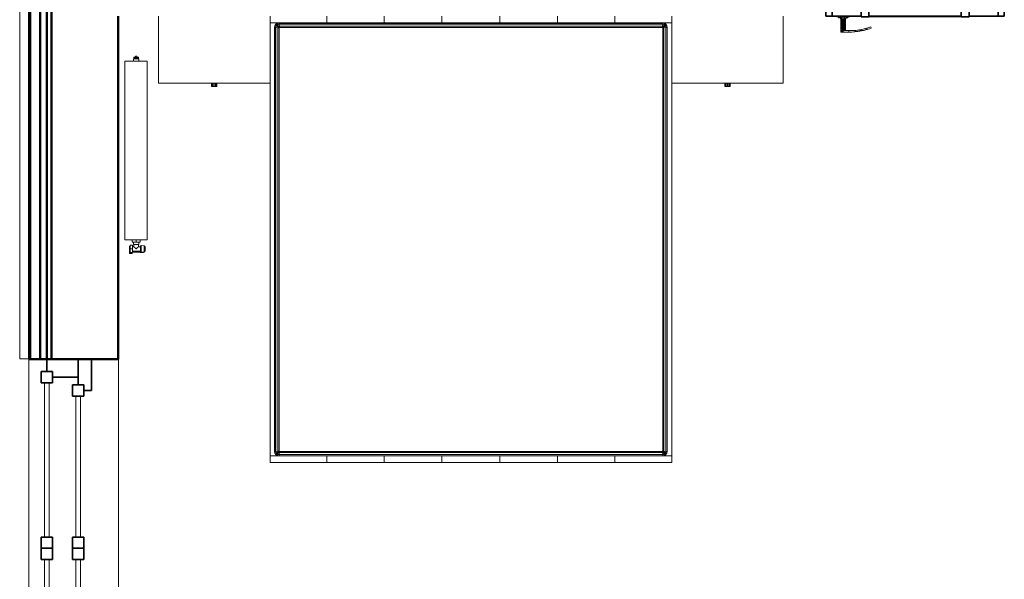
# Model space of a CAD drawing. Header units: millimetres. Extents: x 25703 to 50721, y 2709 to 39176.
# Tile 4 of 50: x 26981 to 31394, y 31145 to 33652. Entities that reach past the tile are written whole.
import ezdxf

# ---------------------------------------------------------------- set-up
doc = ezdxf.new("R2010")
doc.units = ezdxf.units.MM
doc.linetypes.add('ADSK_Скрыто', pattern=[300, 150, -150])
for name, color, linetype, lineweight in [('A-DETL-____-HDLN', 90, 'ADSK_Скрыто', 9), ('A-DOOR-____-MCUT', 31, 'Continuous', 35), ('A-DOOR-____-OTLN', 31, 'Continuous', 20), ('A-GENM-____-MCUT', 13, 'Continuous', 50), ('A-GENM-____-OTLN', 13, 'Continuous', 20), ('A-GLAZ-____-MCUT', 151, 'Continuous', 35), ('A-GLAZ-____-OTLN', 151, 'Continuous', 20), ('A-PART-____-MCUT', 2, 'Continuous', 50), ('A-PART-____-OTLN', 2, 'Continuous', 20), ('A-WALL-____-MCUT', 113, 'Continuous', 50), ('A-WALL-____-OTLN', 113, 'Continuous', 20), ('I-FURN-____-OTLN', 30, 'Continuous', 20), ('M-EQPM-____-OTLN', 50, 'Continuous', 20)]:
    doc.layers.add(name, color=color, linetype=linetype, lineweight=lineweight)

# ---------------------------------------------------------------- blocks, each defined once
blk = doc.blocks.new('Прямая форма - V line-610154-В_Этаж 02_Вентиляция')
at = {"layer": 'I-FURN-____-OTLN', "color": 253}
for p, q in [((-1400, -300), (-1400, 0)), ((-900, -300), (-900, 0)), ((-645.4, 0), (-645.4, -30)), ((-645.4, 0), (-645.4, -30)), ((-388.3, 0), (-388.3, -30)), ((-388.3, 0), (-388.3, -30)), ((-129.6, 0), (-129.6, -30)), ((-129.6, 0), (-129.6, -30)), ((129.6, 0), (129.6, -30)), ((129.6, 0), (129.6, -30)), ((388.3, 0), (388.3, -30)), ((388.3, 0), (388.3, -30)), ((645.4, 0), (645.4, -30)), ((645.4, 0), (645.4, -30)), ((900, -300), (900, 0)), ((-645.4, -30), (-900, -30)), ((-900, -30), (-645.4, -30)), ((-880, -50), (-878.5, -42.3)), ((-879.3, -50.1), (-877.8, -42.6)), ((-878.5, -42.3), (-874.1, -35.9)), ((-877.8, -42.6), (-878.5, -42.3)), ((-877.8, -42.6), (-873.7, -36.3)), ((-873, -44.6), (-877.8, -42.6)), ((-874.1, -35.9), (-867.7, -31.5)), ((-873.7, -36.3), (-874.1, -35.9)), ((-873.7, -36.3), (-867.4, -32.2)), ((-869.9, -40.1), (-873.7, -36.3)), ((-873, -44.6), (-869.9, -40.1)), ((-869.9, -40.1), (-865.4, -37)), ((-863.5, -46.5), (-869.9, -40.1)), ((-867.7, -31.5), (-860, -30)), ((-867.4, -32.2), (-867.7, -31.5)), ((-867.4, -32.2), (-859.9, -30.7)), ((-865.4, -37), (-867.4, -32.2)), ((-865.4, -37), (-859.4, -35.9)), ((-861.9, -45.5), (-865.4, -37)), ((-859.9, -30.7), (-860, -30)), ((-859.9, -30.7), (859.9, -30.7)), ((-859.4, -35.9), (-859.9, -30.7)), ((-859.4, -35.9), (859.4, -35.9)), ((-858.5, -44.8), (-859.4, -35.9)), ((-388.3, -30), (-645.4, -30)), ((-645.4, -30), (-388.3, -30)), ((-129.6, -30), (-388.3, -30)), ((-388.3, -30), (-129.6, -30)), ((129.6, -30), (-129.6, -30)), ((-129.6, -30), (129.6, -30)), ((388.3, -30), (129.6, -30)), ((129.6, -30), (388.3, -30)), ((388.3, -30), (645.4, -30)), ((388.3, -30), (645.4, -30)), ((645.4, -30), (900, -30)), ((645.4, -30), (900, -30)), ((858.5, -44.8), (859.4, -35.9)), ((859.4, -35.9), (859.9, -30.7)), ((859.4, -35.9), (865.4, -37)), ((859.9, -30.7), (860, -30)), ((859.9, -30.7), (867.4, -32.2)), ((860, -30), (867.7, -31.5)), ((861.9, -45.5), (865.4, -37)), ((863.5, -46.5), (869.9, -40.1)), ((865.4, -37), (867.4, -32.2)), ((865.4, -37), (869.9, -40.1)), ((867.4, -32.2), (867.7, -31.5)), ((867.4, -32.2), (873.7, -36.3)), ((867.7, -31.5), (874.1, -35.9)), ((869.9, -40.1), (873.7, -36.3)), ((869.9, -40.1), (873, -44.6)), ((873, -44.6), (877.8, -42.6)), ((873.7, -36.3), (874.1, -35.9)), ((873.7, -36.3), (877.8, -42.6)), ((874.1, -35.9), (878.5, -42.3)), ((877.8, -42.6), (878.5, -42.3)), ((877.8, -42.6), (879.3, -50.1)), ((878.5, -42.3), (880, -50)), ((1400, -300), (1400, 0)), ((-880, -1950), (-880, -50)), ((-879.3, -50.1), (-880, -50)), ((-879.3, -1949.9), (-879.3, -50.1)), ((-874.1, -50.6), (-879.3, -50.1)), ((-874.1, -50.6), (-873, -44.6)), ((-874.1, -1949.4), (-874.1, -50.6)), ((-865.2, -51.5), (-874.1, -50.6)), ((-864.5, -48.1), (-873, -44.6)), ((-865.2, -51.5), (-864.5, -48.1)), ((-865.2, -1948.5), (-865.2, -51.5)), ((-860, -52), (-865.2, -51.5)), ((-864.5, -48.1), (-863.5, -46.5)), ((-860, -50), (-864.5, -48.1)), ((-863.5, -46.5), (-861.9, -45.5)), ((-860, -50), (-863.5, -46.5)), ((-861.9, -45.5), (-858.5, -44.8)), ((-860, -50), (-861.9, -45.5)), ((-859.7, -50.3), (-860, -50)), ((-860, -52), (-859.7, -50.3)), ((-860, -1948), (-860, -52)), ((-859.7, -50.3), (-858, -50)), ((-858.5, -44.8), (858.5, -44.8)), ((-858, -50), (-858.5, -44.8)), ((-858, -50), (858, -50)), ((858, -50), (858.5, -44.8)), ((858, -50), (859.7, -50.3)), ((858.5, -44.8), (861.9, -45.5)), ((859.7, -50.3), (860, -50)), ((859.7, -50.3), (860, -52)), ((860, -50), (861.9, -45.5)), ((860, -50), (863.5, -46.5)), ((860, -50), (864.5, -48.1)), ((860, -52), (865.2, -51.5)), ((860, -52), (860, -1948)), ((861.9, -45.5), (863.5, -46.5)), ((863.5, -46.5), (864.5, -48.1)), ((864.5, -48.1), (873, -44.6)), ((864.5, -48.1), (865.2, -51.5)), ((865.2, -51.5), (874.1, -50.6)), ((865.2, -51.5), (865.2, -1948.5)), ((873, -44.6), (874.1, -50.6)), ((874.1, -50.6), (879.3, -50.1)), ((874.1, -50.6), (874.1, -1949.4)), ((879.3, -50.1), (880, -50)), ((879.3, -50.1), (879.3, -1949.9)), ((880, -50), (880, -1950)), ((-900, -300), (-1400, -300)), ((-1162, -315), (-1162, -300)), ((-1160.4, -315), (-1160.4, -300)), ((-1156, -315), (-1156, -300)), ((-1150, -315), (-1150, -300)), ((-1144, -315), (-1144, -300)), ((-1139.6, -315), (-1139.6, -300)), ((-1138, -315), (-1138, -300)), ((-900, -1970), (-900, -300)), ((1400, -300), (900, -300)), ((900, -300), (900, -1970)), ((1138, -315), (1138, -300)), ((1139.6, -315), (1139.6, -300)), ((1144, -315), (1144, -300)), ((1150, -315), (1150, -300)), ((1156, -315), (1156, -300)), ((1160.4, -315), (1160.4, -300)), ((1162, -315), (1162, -300)), ((-1162, -315), (-1160.4, -315)), ((-1160.4, -315), (-1156, -315)), ((-1156, -315), (-1150, -315)), ((-1150, -315), (-1144, -315)), ((-1144, -315), (-1139.6, -315)), ((-1139.6, -315), (-1138, -315)), ((1138, -315), (1139.6, -315)), ((1139.6, -315), (1144, -315)), ((1144, -315), (1150, -315)), ((1150, -315), (1156, -315)), ((1156, -315), (1160.4, -315)), ((1160.4, -315), (1162, -315)), ((-900, -1970), (-645.4, -1970)), ((-900, -1970), (-900, -2000)), ((-900, -1970), (-900, -2000)), ((-900, -1970), (-645.4, -1970)), ((-880, -1950), (-879.3, -1949.9)), ((-878.5, -1957.7), (-880, -1950)), ((-879.3, -1949.9), (-874.1, -1949.4)), ((-877.8, -1957.4), (-879.3, -1949.9)), ((-877.8, -1957.4), (-878.5, -1957.7)), ((-874.1, -1964.1), (-878.5, -1957.7)), ((-873, -1955.4), (-877.8, -1957.4)), ((-873.7, -1963.7), (-877.8, -1957.4)), ((-874.1, -1949.4), (-865.2, -1948.5)), ((-873, -1955.4), (-874.1, -1949.4)), ((-873.7, -1963.7), (-874.1, -1964.1)), ((-867.7, -1968.5), (-874.1, -1964.1)), ((-869.9, -1959.9), (-873.7, -1963.7)), ((-867.4, -1967.8), (-873.7, -1963.7)), ((-864.5, -1951.9), (-873, -1955.4)), ((-869.9, -1959.9), (-873, -1955.4)), ((-863.5, -1953.5), (-869.9, -1959.9)), ((-865.4, -1963), (-869.9, -1959.9)), ((-867.4, -1967.8), (-867.7, -1968.5)), ((-860, -1970), (-867.7, -1968.5)), ((-865.4, -1963), (-867.4, -1967.8)), ((-859.9, -1969.3), (-867.4, -1967.8)), ((-861.9, -1954.5), (-865.4, -1963)), ((-859.4, -1964.1), (-865.4, -1963)), ((-865.2, -1948.5), (-860, -1948)), ((-864.5, -1951.9), (-865.2, -1948.5)), ((-860, -1950), (-864.5, -1951.9)), ((-863.5, -1953.5), (-864.5, -1951.9)), ((-860, -1950), (-863.5, -1953.5)), ((-861.9, -1954.5), (-863.5, -1953.5)), ((-860, -1950), (-861.9, -1954.5)), ((-858.5, -1955.2), (-861.9, -1954.5)), ((-859.7, -1949.7), (-860, -1948)), ((-859.7, -1949.7), (-860, -1950)), ((-859.9, -1969.3), (-860, -1970)), ((-859.4, -1964.1), (-859.9, -1969.3)), ((859.9, -1969.3), (-859.9, -1969.3)), ((-858, -1950), (-859.7, -1949.7)), ((-858.5, -1955.2), (-859.4, -1964.1)), ((859.4, -1964.1), (-859.4, -1964.1)), ((-858, -1950), (-858.5, -1955.2)), ((858.5, -1955.2), (-858.5, -1955.2)), ((858, -1950), (-858, -1950)), ((-645.4, -1970), (-388.3, -1970)), ((-645.4, -1970), (-645.4, -2000)), ((-645.4, -1970), (-645.4, -2000)), ((-645.4, -1970), (-388.3, -1970)), ((-388.3, -1970), (-129.6, -1970)), ((-388.3, -1970), (-388.3, -2000)), ((-388.3, -1970), (-388.3, -2000)), ((-388.3, -1970), (-129.6, -1970)), ((-129.6, -1970), (129.6, -1970)), ((-129.6, -1970), (-129.6, -2000)), ((-129.6, -1970), (-129.6, -2000)), ((-129.6, -1970), (129.6, -1970)), ((129.6, -1970), (388.3, -1970)), ((129.6, -1970), (129.6, -2000)), ((129.6, -1970), (129.6, -2000)), ((129.6, -1970), (388.3, -1970)), ((388.3, -1970), (645.4, -1970)), ((388.3, -1970), (388.3, -2000)), ((388.3, -1970), (388.3, -2000)), ((388.3, -1970), (645.4, -1970)), ((645.4, -1970), (900, -1970)), ((645.4, -1970), (645.4, -2000)), ((645.4, -1970), (645.4, -2000)), ((645.4, -1970), (900, -1970)), ((859.7, -1949.7), (858, -1950)), ((858, -1950), (858.5, -1955.2)), ((861.9, -1954.5), (858.5, -1955.2)), ((858.5, -1955.2), (859.4, -1964.1)), ((865.4, -1963), (859.4, -1964.1)), ((859.4, -1964.1), (859.9, -1969.3)), ((860, -1948), (859.7, -1949.7)), ((859.7, -1949.7), (860, -1950)), ((867.4, -1967.8), (859.9, -1969.3)), ((859.9, -1969.3), (860, -1970)), ((860, -1948), (865.2, -1948.5)), ((860, -1950), (864.5, -1951.9)), ((860, -1950), (863.5, -1953.5)), ((860, -1950), (861.9, -1954.5)), ((867.7, -1968.5), (860, -1970)), ((863.5, -1953.5), (861.9, -1954.5)), ((861.9, -1954.5), (865.4, -1963)), ((864.5, -1951.9), (863.5, -1953.5)), ((863.5, -1953.5), (869.9, -1959.9)), ((865.2, -1948.5), (864.5, -1951.9)), ((864.5, -1951.9), (873, -1955.4)), ((865.2, -1948.5), (874.1, -1949.4)), ((869.9, -1959.9), (865.4, -1963)), ((865.4, -1963), (867.4, -1967.8)), ((873.7, -1963.7), (867.4, -1967.8)), ((867.4, -1967.8), (867.7, -1968.5)), ((874.1, -1964.1), (867.7, -1968.5)), ((873, -1955.4), (869.9, -1959.9)), ((869.9, -1959.9), (873.7, -1963.7)), ((874.1, -1949.4), (873, -1955.4)), ((873, -1955.4), (877.8, -1957.4)), ((877.8, -1957.4), (873.7, -1963.7)), ((873.7, -1963.7), (874.1, -1964.1)), ((874.1, -1949.4), (879.3, -1949.9)), ((878.5, -1957.7), (874.1, -1964.1)), ((879.3, -1949.9), (877.8, -1957.4)), ((877.8, -1957.4), (878.5, -1957.7)), ((880, -1950), (878.5, -1957.7)), ((879.3, -1949.9), (880, -1950)), ((900, -1970), (900, -2000)), ((900, -1970), (900, -2000)), ((-645.4, -2000), (-900, -2000)), ((-900, -2000), (-645.4, -2000)), ((-388.3, -2000), (-645.4, -2000)), ((-645.4, -2000), (-388.3, -2000)), ((-129.6, -2000), (-388.3, -2000)), ((-388.3, -2000), (-129.6, -2000)), ((129.6, -2000), (-129.6, -2000)), ((-129.6, -2000), (129.6, -2000)), ((388.3, -2000), (129.6, -2000)), ((129.6, -2000), (388.3, -2000)), ((645.4, -2000), (388.3, -2000)), ((388.3, -2000), (645.4, -2000)), ((645.4, -2000), (900, -2000)), ((645.4, -2000), (900, -2000))]:
    blk.add_line(p, q, dxfattribs=at)
blk = doc.blocks.new('Прямая форма - FU - 059-610155-В_Этаж 02_Вентиляция')
blk.add_blockref('Прямая форма - V line-610154-В_Этаж 02_Вентиляция', (0, 0))
blk = doc.blocks.new('Прямая форма - V line-610168-В_Этаж 02_Вентиляция')
at = {"layer": 'A-GLAZ-____-MCUT', "color": 53}
for p, q in [((55, -80), (0, -80)), ((0, -80), (0, -220)), ((105, -55), (55, -55)), ((55, -55), (55, -105)), ((55, -105), (55, -80)), ((105, -105), (105, -55)), ((796.6, -55), (796.6, -105)), ((846.6, -55), (796.6, -55)), ((846.6, -105), (846.6, -55)), ((896.6, -55), (846.6, -55)), ((846.6, -55), (846.6, -105)), ((896.6, -105), (896.6, -55)), ((1588.1, -55), (1588.1, -105)), ((1638.1, -55), (1588.1, -55)), ((1638.1, -105), (1638.1, -55)), ((1693.1, -80), (1638.1, -80)), ((1638.1, -80), (1638.1, -105)), ((1693.1, -220), (1693.1, -80)), ((80, -105), (55, -105)), ((55, -105), (105, -105)), ((80, -220), (80, -105)), ((796.6, -105), (846.6, -105)), ((846.6, -105), (896.6, -105)), ((1588.1, -105), (1638.1, -105)), ((1638.1, -105), (1613.1, -105)), ((1613.1, -105), (1613.1, -220)), ((0, -220), (80, -220)), ((115, -220), (0, -220)), ((0, -220), (0, -280)), ((165, -195), (115, -195)), ((115, -195), (115, -245)), ((115, -245), (115, -220)), ((165, -245), (165, -195)), ((796.6, -195), (796.6, -245)), ((846.6, -195), (796.6, -195)), ((896.6, -195), (846.6, -195)), ((846.6, -195), (846.6, -245)), ((846.6, -245), (846.6, -195)), ((896.6, -245), (896.6, -195)), ((1528.1, -195), (1528.1, -245)), ((1578.1, -195), (1528.1, -195)), ((1578.1, -245), (1578.1, -195)), ((1693.1, -220), (1578.1, -220)), ((1578.1, -220), (1578.1, -245)), ((1613.1, -220), (1693.1, -220)), ((1693.1, -280), (1693.1, -220)), ((115, -245), (165, -245)), ((140, -245), (115, -245)), ((140, -280), (140, -245)), ((796.6, -245), (846.6, -245)), ((846.6, -245), (896.6, -245)), ((1528.1, -245), (1578.1, -245)), ((1578.1, -245), (1553.1, -245)), ((1553.1, -245), (1553.1, -280)), ((0, -280), (140, -280)), ((1553.1, -280), (1693.1, -280))]:
    blk.add_line(p, q, dxfattribs=at)
at = {"layer": 'A-GLAZ-____-OTLN', "color": 253}
for p, q in [((796.6, -70), (105, -70)), ((1588.1, -70), (896.6, -70)), ((105, -90), (796.6, -90)), ((896.6, -90), (1588.1, -90)), ((796.6, -210), (165, -210)), ((1528.1, -210), (896.6, -210)), ((165, -230), (796.6, -230)), ((896.6, -230), (1528.1, -230))]:
    blk.add_line(p, q, dxfattribs=at)
blk = doc.blocks.new('Прямая форма - ფ2-610169-В_Этаж 02_Вентиляция')
blk.add_blockref('Прямая форма - V line-610168-В_Этаж 02_Вентиляция', (0, 0))
blk = doc.blocks.new('Прямая форма - Gypsum Plasterboard - Waterproof-610918-В_Этаж 02_Вентиляция')
at = {"layer": 'A-WALL-____-MCUT', "color": 9}
for p, q in [((7184.9, 0), (3493.1, 0)), ((3493.1, 0), (3493.1, -50)), ((3493.1, -50), (7184.9, -50))]:
    blk.add_line(p, q, dxfattribs=at)
blk = doc.blocks.new('Прямая форма - Insulation - Thermal Break-610919-В_Этаж 02_Вентиляция')
at = {"layer": 'A-WALL-____-MCUT', "color": 9}
for p, q in [((7184.9, -50), (3493.1, -50)), ((3493.1, -50), (3493.1, -80)), ((3493.1, -80), (7184.9, -80))]:
    blk.add_line(p, q, dxfattribs=at)
blk = doc.blocks.new('Прямая форма - Masonry Block - Structural-610920-В_Этаж 02_Вентиляция')
at = {"layer": 'A-WALL-____-MCUT', "color": 9}
for p, q in [((5030, -100), (3493.1, -100)), ((3493.1, -100), (3493.1, -400)), ((3493.1, -400), (5030, -400))]:
    blk.add_line(p, q, dxfattribs=at)
blk = doc.blocks.new('Прямая форма - Concrete - Structural-610921-В_Этаж 02_Вентиляция')
at = {"layer": 'A-WALL-____-MCUT', "color": 9}
for p, q in [((7184.9, -80), (3493.1, -80)), ((3493.1, -80), (3493.1, -100)), ((3493.1, -100), (7184.9, -100))]:
    blk.add_line(p, q, dxfattribs=at)
blk = doc.blocks.new('Прямая форма - SW - 004-610922-В_Этаж 02_Вентиляция')
for name in ['Прямая форма - Gypsum Plasterboard - Waterproof-610918-В_Этаж 02_Вентиляция', 'Прямая форма - Insulation - Thermal Break-610919-В_Этаж 02_Вентиляция', 'Прямая форма - Concrete - Structural-610921-В_Этаж 02_Вентиляция', 'Прямая форма - Masonry Block - Structural-610920-В_Этаж 02_Вентиляция']:
    blk.add_blockref(name, (0, 0))
blk = doc.blocks.new('Family - Gypsum Plasterboard - Waterproof-610926-В_Этаж 02_Вентиляция')
at = {"layer": 'A-PART-____-MCUT', "color": 9}
for p, q in [((7184.9, 0), (3493.1, 0)), ((3493.1, 0), (3493.1, -50)), ((3493.1, -50), (7184.9, -50))]:
    blk.add_line(p, q, dxfattribs=at)
blk = doc.blocks.new('Family - Insulation - Thermal Break-610928-В_Этаж 02_Вентиляция')
at = {"layer": 'A-PART-____-MCUT', "color": 9}
for p, q in [((7184.9, -50), (3493.1, -50)), ((3493.1, -50), (3493.1, -80)), ((3493.1, -80), (7184.9, -80))]:
    blk.add_line(p, q, dxfattribs=at)
blk = doc.blocks.new('Family - Masonry Block - Structural-610930-В_Этаж 02_Вентиляция')
at = {"layer": 'A-PART-____-MCUT', "color": 9}
for p, q in [((5030, -100), (3493.1, -100)), ((3493.1, -100), (3493.1, -400)), ((3493.1, -400), (5030, -400))]:
    blk.add_line(p, q, dxfattribs=at)
blk = doc.blocks.new('Family - Concrete - Structural-610932-В_Этаж 02_Вентиляция')
at = {"layer": 'A-PART-____-MCUT', "color": 9}
for p, q in [((7184.9, -80), (3493.1, -80)), ((3493.1, -80), (3493.1, -100)), ((3493.1, -100), (7184.9, -100))]:
    blk.add_line(p, q, dxfattribs=at)
blk = doc.blocks.new('Family - ფ2-610934-В_Этаж 02_Вентиляция')
at = {"layer": 'A-GENM-____-MCUT', "lineweight": 9}
for p, q in [((846.6, 1), (-846.6, 1)), ((-846.6, 1), (-846.6, -280)), ((846.6, -280), (846.6, 1)), ((-846.6, -280), (-846.6, -401)), ((846.6, -401), (846.6, -280)), ((-846.6, -401), (846.6, -401))]:
    blk.add_line(p, q, dxfattribs=at)
blk = doc.blocks.new('Прямая форма - V line-609028-В_Этаж 02_Вентиляция')
at = {"layer": 'A-DOOR-____-MCUT', "color": 53}
for p, q in [((-372, 0), (-400, 0)), ((-400, 0), (-400, -100)), ((-372, -40), (-372, 0)), ((-242, 0), (-372, 0)), ((-372, 0), (-372, -40)), ((-207, 2.5), (-242, 2.5)), ((-242, 2.5), (-242, -42.5)), ((-242, -40), (-242, 0)), ((-207, -42.5), (-207, 2.5)), ((207, 0), (-207, 0)), ((-207, 0), (-207, -40)), ((242, 2.5), (207, 2.5)), ((207, 2.5), (207, -42.5)), ((207, -40), (207, 0)), ((242, -42.5), (242, 2.5)), ((372, 0), (242, 0)), ((242, 0), (242, -40)), ((372, -40), (372, 0)), ((400, 0), (372, 0)), ((372, 0), (372, -40)), ((400, -100), (400, 0)), ((-360, -40), (-372, -40)), ((-372, -40), (-242, -40)), ((-360, -100), (-360, -40)), ((-242, -42.5), (-207, -42.5)), ((-207, -40), (207, -40)), ((207, -42.5), (242, -42.5)), ((242, -40), (372, -40)), ((360, -40), (360, -100)), ((372, -40), (360, -40)), ((-400, -100), (-360, -100)), ((360, -100), (400, -100))]:
    blk.add_line(p, q, dxfattribs=at)
at = {"layer": 'A-DOOR-____-OTLN', "color": 253}
for p, q in [((196.5, 54.1), (204.6, 57.1)), ((198.8, 47.5), (196.5, 54.1)), ((206.7, 50.4), (198.8, 47.5)), ((204.6, 57.1), (230.5, 64)), ((204.6, 57.1), (232, 57.2)), ((232, 57.2), (206.7, 50.4)), ((230.5, 64), (256.9, 68.7)), ((230.5, 64), (257.8, 61.7)), ((257.8, 61.7), (232, 57.2)), ((283.6, 71), (256.9, 68.7)), ((256.9, 68.7), (283.9, 64)), ((257.8, 61.7), (283.9, 64)), ((297, 71), (283.6, 71)), ((283.9, 64), (297, 64)), ((297, 71), (322, 71)), ((297, 64), (297, 71)), ((297, 64), (297, 71)), ((322, 64), (297, 64)), ((312, 13), (312, 64)), ((313.3, 64), (313.3, 13)), ((317, 64), (317, 13)), ((322, 71), (327, 71)), ((322, 64), (322, 71)), ((327, 64), (322, 64)), ((322, 13), (322, 64)), ((327, 64), (322, 64)), ((327, 71), (330.7, 71)), ((327, 64), (327, 71)), ((330.7, 64), (327, 64)), ((327, 13), (327, 64)), ((327, 64), (330.7, 64)), ((330.7, 71), (332, 71)), ((330.7, 64), (330.7, 71)), ((332, 64), (330.7, 64)), ((330.7, 64), (332, 64)), ((330.7, 13), (330.7, 64)), ((332, 64), (332, 71)), ((332, 13), (332, 64)), ((-207, 2.5), (-203.6, 2.5)), ((-203.6, 2.5), (-200.3, 2.5)), ((-203.6, 1), (-203.6, 2.5)), ((-200.3, 2.5), (-197, 2.5)), ((-200.3, 1), (-200.3, 2.5)), ((-197, 2.5), (-193.9, 2.5)), ((-197, 1), (-197, 2.5)), ((-193.9, 2.5), (-190.9, 2.5)), ((-193.9, 1), (-193.9, 2.5)), ((-190.9, 2.5), (-188, 2.5)), ((-190.9, 1), (-190.9, 2.5)), ((-188, 2.5), (-185.3, 2.5)), ((-188, 1), (-188, 2.5)), ((-185.3, 2.5), (-182.7, 2.5)), ((-185.3, 1), (-185.3, 2.5)), ((-182.7, 2.5), (-180.3, 2.5)), ((-182.7, 1), (-182.7, 2.5)), ((-180.3, 2.5), (-177.9, 2.5)), ((-180.3, 1), (-180.3, 2.5)), ((-177.9, 2.5), (-175.8, 2.5)), ((-177.9, 1), (-177.9, 2.5)), ((-175.8, 2.5), (-173.8, 2.5)), ((-175.8, 1), (-175.8, 2.5)), ((-173.8, 2.5), (-172, 2.5)), ((-173.8, 1), (-173.8, 2.5)), ((-172, 2.5), (0, 2.5)), ((-172, 1), (-172, 2.5)), ((0, 2.5), (172, 2.5)), ((172, 2.5), (173.8, 2.5)), ((172, 1), (172, 2.5)), ((173.8, 2.5), (175.8, 2.5)), ((173.8, 1), (173.8, 2.5)), ((175.8, 2.5), (177.9, 2.5)), ((175.8, 1), (175.8, 2.5)), ((177.9, 2.5), (180.3, 2.5)), ((177.9, 1), (177.9, 2.5)), ((180.3, 2.5), (182.7, 2.5)), ((180.3, 1), (180.3, 2.5)), ((182.7, 2.5), (185.3, 2.5)), ((182.7, 1), (182.7, 2.5)), ((185.3, 2.5), (188, 2.5)), ((185.3, 1), (185.3, 2.5)), ((188, 2.5), (190.9, 2.5)), ((188, 1), (188, 2.5)), ((190.9, 2.5), (193.9, 2.5)), ((190.9, 1), (190.9, 2.5)), ((193.9, 2.5), (197, 2.5)), ((193.9, 1), (193.9, 2.5)), ((197, 2.5), (200.3, 2.5)), ((197, 1), (197, 2.5)), ((200.3, 2.5), (203.6, 2.5)), ((200.3, 1), (200.3, 2.5)), ((203.6, 2.5), (207, 2.5)), ((203.6, 1), (203.6, 2.5)), ((350.5, 3), (293.5, 3)), ((293.5, 3), (293.5, 1)), ((300, 3), (302, 7)), ((304.7, 7), (302, 7)), ((302.9, 3), (304.7, 7)), ((304.7, 7), (309.4, 7)), ((309, 3), (310, 13)), ((311.6, 13), (310, 13)), ((310.7, 3), (311.6, 13)), ((311.6, 13), (316, 13)), ((316, 13), (315.5, 3)), ((316, 13), (322, 13)), ((322, 13), (328, 13)), ((322, 13), (322, 3)), ((328, 13), (332.4, 13)), ((328, 13), (328.5, 3)), ((332.4, 13), (334, 13)), ((332.4, 13), (333.3, 3)), ((334, 13), (335, 3)), ((334.6, 7), (339.3, 7)), ((339.3, 7), (342, 7)), ((339.3, 7), (341.1, 3)), ((342, 7), (344, 3)), ((350.5, 1), (350.5, 3)), ((230.5, -104), (219.3, -101)), ((257.8, -101.7), (230.5, -104)), ((230.5, -104), (256.9, -108.7)), ((253.7, -101), (257.8, -101.7)), ((283.9, -104), (256.9, -108.7)), ((256.9, -108.7), (283.6, -111)), ((257.8, -101.7), (283.9, -104)), ((283.6, -111), (297, -111)), ((297, -104), (283.9, -104)), ((297, -111), (297, -104)), ((297, -104), (322, -104)), ((297, -111), (297, -104)), ((322, -111), (297, -111)), ((312, -104), (312, -101)), ((313.3, -101), (313.3, -104)), ((317, -101), (317, -104)), ((322, -104), (322, -101)), ((327, -104), (322, -104)), ((322, -104), (327, -104)), ((322, -111), (322, -104)), ((327, -111), (322, -111)), ((327, -104), (327, -101)), ((330.7, -104), (327, -104)), ((327, -104), (330.7, -104)), ((327, -111), (327, -104)), ((330.7, -111), (327, -111)), ((330.7, -104), (330.7, -101)), ((332, -104), (330.7, -104)), ((330.7, -104), (332, -104)), ((330.7, -111), (330.7, -104)), ((332, -111), (330.7, -111)), ((332, -104), (332, -101)), ((332, -111), (332, -104))]:
    blk.add_line(p, q, dxfattribs=at)
blk = doc.blocks.new('Прямая форма - კარ1-610992-В_Этаж 02_Вентиляция')
blk.add_blockref('Прямая форма - V line-609028-В_Этаж 02_Вентиляция', (400, 100))
blk = doc.blocks.new('Прямая форма - V line-613386-В_Этаж 02_Вентиляция')
at = {"layer": 'A-GENM-____-MCUT', "lineweight": 9}
for p, q in [((26981.4, 35504.2), (26981.4, 32132.5)), ((27006.2, 35504.2), (26981.4, 35504.2)), ((27031.4, 35504.2), (27006.2, 35504.2)), ((27031.4, 32132.5), (27031.4, 35504.2)), ((26981.4, 32132.5), (27031.4, 32132.5))]:
    blk.add_line(p, q, dxfattribs=at)
blk = doc.blocks.new('Прямая форма - SLA - 004-613387-В_Этаж 02_Вентиляция')
blk.add_blockref('Прямая форма - V line-613386-В_Этаж 02_Вентиляция', (0, 0))
blk = doc.blocks.new('V line_ifc_RVT-1-В_Этаж 02_Вентиляция')
at = {"layer": 'A-DOOR-____-OTLN', "color": 253, "lineweight": 20, "rotation": 180}
blk.add_blockref('Прямая форма - კარ1-610992-В_Этаж 02_Вентиляция', (31394.1, 33767.6), dxfattribs=at)
at = {"layer": 'A-GENM-____-OTLN', "color": 253, "lineweight": 20}
blk.add_blockref('Прямая форма - SLA - 004-613387-В_Этаж 02_Вентиляция', (0, 0), dxfattribs=at)
at = {"layer": 'A-GENM-____-OTLN', "color": 253, "lineweight": 20, "rotation": 90}
blk.add_blockref('Family - ფ2-610934-В_Этаж 02_Вентиляция', (27023.2, 31284.2), dxfattribs=at)
at = {"layer": 'A-GLAZ-____-OTLN', "color": 253, "lineweight": 20, "rotation": 90}
blk.add_blockref('Прямая форма - ფ2-610169-В_Этаж 02_Вентиляция', (27023.2, 30437.6), dxfattribs=at)
at = {"layer": 'A-PART-____-OTLN', "color": 253, "lineweight": 20, "rotation": 90}
for name in ['Family - Gypsum Plasterboard - Waterproof-610926-В_Этаж 02_Вентиляция', 'Family - Insulation - Thermal Break-610928-В_Этаж 02_Вентиляция', 'Family - Concrete - Structural-610932-В_Этаж 02_Вентиляция', 'Family - Masonry Block - Structural-610930-В_Этаж 02_Вентиляция']:
    blk.add_blockref(name, (27023.2, 28637.6), dxfattribs=at)
at = {"layer": 'A-WALL-____-OTLN', "color": 253, "lineweight": 20, "rotation": 90}
blk.add_blockref('Прямая форма - SW - 004-610922-В_Этаж 02_Вентиляция', (27023.2, 28637.6), dxfattribs=at)
at = {"layer": 'I-FURN-____-OTLN', "color": 253, "lineweight": 20}
blk.add_blockref('Прямая форма - FU - 059-610155-В_Этаж 02_Вентиляция', (29003.6, 33667.6), dxfattribs=at)
blk = doc.blocks.new('ADSK_Радиатор универсальный_Боковое подключение_Клапаны - Радиатор 600х800-V7-В_Этаж 02_Вентиляция')
at = {"layer": 'A-DETL-____-HDLN', "flags": 128}
for points in [[(-454, 0), (-454, 0), (-454, 0), (-453.9, 0), (-453.8, 0)], [(-453.8, 0), (-453.9, 0), (-453.9, 0), (-454, 0), (-454, 0), (-454, 0)], [(-449.8, -20), (-449.9, -20), (-449.9, -20), (-450, -20), (-450, -20), (-450, -20), (-450, -20)], [(-450, -20), (-450, -20), (-450, -20), (-449.9, -20), (-449.9, -20), (-449.8, -20), (-449.7, -20)], [(-432, -20), (-432, -20), (-432, -20), (-432.1, -20), (-432.1, -20), (-432.2, -20), (-432.3, -20)], [(-432.3, -20), (-432.2, -20), (-432.1, -20), (-432.1, -20), (-432, -20), (-432, -20), (-432, -20), (-432, -20)], [(-428, 0), (-428, 0), (-428, 0), (-428.1, 0), (-428.2, 0), (-428.3, 0)], [(-428.2, 0), (-428.1, 0), (-428.1, 0), (-428, 0), (-428, 0), (-428, 0)]]:
    blk.add_lwpolyline(points, dxfattribs=at)
at = {"layer": 'M-EQPM-____-OTLN'}
for p, q in [((-461, 50), (-445, 50)), ((-461, 38), (-461, 50)), ((-457, 46), (-441, 46)), ((-457, 36), (-457, 46)), ((-445, 50), (-429, 50)), ((-445, 50), (-445, 46)), ((-441, 46), (-425, 46)), ((-441, 46), (-441, 36)), ((-429, 46), (-429, 50)), ((-425, 36), (-425, 46)), ((400, 70), (-400, 70)), ((-400, 70), (-400, -30)), ((-400, 70), (400, 70)), ((-400, -30), (-400, 70)), ((400, -30), (400, 70)), ((400, 70), (400, -30)), ((-457, 38), (-461, 38)), ((-441, 36), (-457, 36)), ((-456.5, 2), (-456.5, -13)), ((-451, 2), (-456.5, 2)), ((-455, 36), (-455, 2)), ((-451, 36), (-451, 0)), ((-451, 0), (-431, 0)), ((-425, 36), (-441, 36)), ((-431, 30), (-431, 36)), ((-422, 30), (-431, 30)), ((-431, 0), (-431, 10)), ((-431, 10), (-422, 10)), ((-411, 32.5), (-422, 32.5)), ((-422, 32.5), (-422, 7.5)), ((-422, 7.5), (-411, 7.5)), ((-411, 20), (-411, 38.5)), ((-400, 38.5), (-411, 38.5)), ((-411, 1.5), (-411, 20)), ((-400, 20), (-411, 20)), ((-400, 1.5), (-411, 1.5)), ((410, 32), (400, 32)), ((400, 8), (410, 8)), ((410, 30.9), (410, 32)), ((410, 30.8), (410, 29.9)), ((410, 30.8), (415, 30.8)), ((415, 29.9), (410, 29.9)), ((410, 21.1), (410, 29.8)), ((410, 20.9), (410, 19.1)), ((410, 20.9), (415, 20.9)), ((415, 19.1), (410, 19.1)), ((410, 10.2), (410, 18.9)), ((410, 10.1), (410, 9.2)), ((410, 10.1), (415, 10.1)), ((415, 9.2), (410, 9.2)), ((410, 8), (410, 9.1)), ((417, 30.8), (415, 30.8)), ((415, 29.9), (415, 30.8)), ((415, 29.9), (415, 20.9)), ((415, 19.1), (415, 20.9)), ((415, 19.1), (415, 10.1)), ((415, 9.2), (415, 10.1)), ((415, 9.2), (417, 9.2)), ((417, 30.5), (417, 30.8)), ((417, 9.2), (417, 30.8)), ((417, 22.5), (422, 22.5)), ((417, 17.5), (422, 17.5)), ((417, 9.2), (417, 9.5)), ((422, 17.5), (422, 22.5)), ((-456.5, -13), (-455.2, -13)), ((-456, -2.3), (-454.9, -15.8)), ((-456, -2.3), (-426, -2.3)), ((-454.9, -15.8), (-427.1, -15.8)), ((-427.1, -15.8), (-426, -2.3)), ((-400, -30), (400, -30)), ((400, -30), (-400, -30))]:
    blk.add_line(p, q, dxfattribs=at)
at = {"layer": 'M-EQPM-____-OTLN', "flags": 128}
for points in [[(415, 30.8), (415.5, 30.7), (416, 30.6)], [(415, 9.2), (415.5, 9.3), (416, 9.4)], [(417, 29.9), (417.8, 29), (418.6, 27.5), (419.6, 24.3), (419.8, 22.5)], [(417, 10.1), (417.8, 11), (418.6, 12.5), (419.6, 15.7), (419.8, 17.5)], [(-456, -2.3), (-456, -2.3), (-456, -2.2), (-456, -2.1), (-456, -2), (-456, -1.9), (-456, -1.9), (-456, -1.8), (-456, -1.7), (-456, -1.6), (-455.9, -1.5), (-455.9, -1.5), (-455.9, -1.4), (-455.9, -1.3), (-455.9, -1.2), (-455.8, -1.2), (-455.8, -1.1), (-455.7, -1), (-455.7, -1), (-455.7, -0.9), (-455.6, -0.8), (-455.6, -0.8), (-455.5, -0.7), (-455.5, -0.6), (-455.4, -0.6), (-455.4, -0.5), (-455.3, -0.5), (-455.2, -0.4), (-455.2, -0.4), (-455.1, -0.3), (-455, -0.3), (-455, -0.2), (-454.9, -0.2), (-454.8, -0.2), (-454.7, -0.1), (-454.7, -0.1), (-454.6, -0.1), (-454.5, -0.1), (-454.4, 0), (-454.4, 0), (-454.3, 0), (-454.2, 0), (-454.1, 0), (-454, 0), (-454, 0)], [(-450, -20), (-450.2, -20), (-450.4, -20), (-450.6, -20), (-450.8, -19.9), (-451, -19.9), (-451.2, -19.9), (-451.4, -19.8), (-451.6, -19.7), (-451.8, -19.7), (-451.9, -19.6), (-452.1, -19.5), (-452.3, -19.4), (-452.5, -19.3), (-452.7, -19.2), (-452.8, -19.1), (-453, -19), (-453.1, -18.9), (-453.3, -18.8), (-453.4, -18.6), (-453.6, -18.5), (-453.7, -18.3), (-453.9, -18.2), (-454, -18), (-454.1, -17.9), (-454.2, -17.7), (-454.3, -17.5), (-454.4, -17.4), (-454.5, -17.2), (-454.6, -17), (-454.7, -16.8), (-454.7, -16.6), (-454.8, -16.4), (-454.8, -16.2), (-454.9, -16), (-454.9, -15.8)], [(-454, 0), (-454, 0), (-454, 0), (-453.9, 0), (-453.8, 0), (-453.7, 0), (-453.6, 0), (-453.5, 0), (-453.3, 0), (-453.2, 0), (-453, 0), (-452.8, 0), (-452.5, 0), (-452.3, 0), (-452, 0), (-451.7, 0), (-451.4, 0), (-451.1, 0), (-450.8, 0)], [(-428, 0), (-428, 0), (-428, 0), (-428.1, 0), (-428.2, 0), (-428.3, 0), (-428.4, 0), (-428.5, 0), (-428.7, 0), (-428.8, 0), (-429, 0), (-429.2, 0), (-429.5, 0), (-429.7, 0), (-430, 0), (-430.3, 0), (-430.6, 0), (-430.9, 0), (-431.2, 0), (-431.6, 0), (-431.9, 0), (-432.3, 0), (-432.7, 0), (-433.1, 0), (-433.5, 0), (-434, 0), (-434.4, 0), (-434.9, 0), (-435.3, 0), (-435.8, 0), (-436.3, 0), (-436.8, 0), (-437.3, 0), (-437.8, 0), (-438.3, 0), (-438.8, 0), (-439.3, 0), (-439.8, 0), (-440.3, 0), (-440.9, 0), (-441.4, 0), (-441.9, 0), (-442.4, 0), (-442.9, 0), (-443.4, 0), (-444, 0), (-444.5, 0), (-445, 0), (-445.4, 0), (-445.9, 0), (-446.4, 0), (-446.9, 0), (-447.3, 0), (-447.8, 0), (-448.2, 0), (-448.7, 0), (-449.1, 0), (-449.5, 0), (-449.9, 0), (-450.2, 0), (-450.6, 0), (-450.9, 0), (-451.3, 0), (-451.6, 0), (-451.9, 0), (-452.1, 0), (-452.4, 0), (-452.6, 0), (-452.9, 0), (-453.1, 0), (-453.2, 0), (-453.4, 0), (-453.6, 0), (-453.7, 0), (-453.8, 0), (-453.9, 0), (-453.9, 0), (-454, 0), (-454, 0), (-454, 0)], [(-446.3, -20), (-446.6, -20), (-446.9, -20), (-447.1, -20), (-447.4, -20), (-447.6, -20), (-447.9, -20), (-448.1, -20), (-448.3, -20), (-448.5, -20), (-448.7, -20), (-448.9, -20), (-449.1, -20), (-449.2, -20), (-449.4, -20), (-449.5, -20), (-449.6, -20), (-449.7, -20), (-449.8, -20), (-449.9, -20), (-449.9, -20), (-450, -20), (-450, -20), (-450, -20), (-450, -20)], [(-450, -20), (-450, -20), (-450, -20), (-449.9, -20), (-449.9, -20), (-449.8, -20), (-449.7, -20), (-449.6, -20), (-449.5, -20), (-449.4, -20), (-449.3, -20), (-449.1, -20), (-449, -20), (-448.8, -20), (-448.6, -20), (-448.4, -20), (-448.2, -20), (-448, -20), (-447.8, -20), (-447.5, -20), (-447.3, -20), (-447, -20), (-446.7, -20), (-446.5, -20), (-446.2, -20), (-445.9, -20), (-445.6, -20), (-445.2, -20), (-444.9, -20), (-444.6, -20), (-444.3, -20), (-443.9, -20), (-443.6, -20), (-443.2, -20), (-442.9, -20), (-442.5, -20), (-442.2, -20), (-441.8, -20), (-441.5, -20), (-441.1, -20), (-440.7, -20), (-440.4, -20), (-440, -20), (-439.7, -20), (-439.3, -20), (-439, -20), (-438.6, -20), (-438.3, -20), (-437.9, -20), (-437.6, -20), (-437.3, -20), (-436.9, -20), (-436.6, -20), (-436.3, -20), (-436, -20), (-435.7, -20), (-435.4, -20), (-435.1, -20), (-434.9, -20), (-434.6, -20), (-434.4, -20), (-434.1, -20), (-433.9, -20), (-433.7, -20), (-433.5, -20), (-433.3, -20), (-433.1, -20), (-432.9, -20), (-432.8, -20), (-432.6, -20), (-432.5, -20), (-432.4, -20), (-432.3, -20), (-432.2, -20), (-432.1, -20), (-432.1, -20), (-432, -20), (-432, -20), (-432, -20), (-432, -20)], [(-432, -20), (-432, -20), (-432, -20), (-432.1, -20), (-432.1, -20), (-432.2, -20), (-432.3, -20), (-432.4, -20), (-432.5, -20), (-432.6, -20), (-432.7, -20), (-432.9, -20), (-433, -20), (-433.2, -20), (-433.4, -20), (-433.6, -20), (-433.8, -20), (-434, -20), (-434.2, -20), (-434.5, -20), (-434.7, -20), (-435, -20), (-435.3, -20), (-435.5, -20), (-435.8, -20)], [(-427.1, -15.8), (-427.1, -16), (-427.2, -16.2), (-427.2, -16.4), (-427.3, -16.6), (-427.3, -16.8), (-427.4, -17), (-427.5, -17.2), (-427.6, -17.4), (-427.7, -17.5), (-427.8, -17.7), (-427.9, -17.9), (-428, -18), (-428.1, -18.2), (-428.3, -18.3), (-428.4, -18.5), (-428.6, -18.6), (-428.7, -18.8), (-428.9, -18.9), (-429, -19), (-429.2, -19.1), (-429.3, -19.2), (-429.5, -19.3), (-429.7, -19.4), (-429.9, -19.5), (-430.1, -19.6), (-430.2, -19.7), (-430.4, -19.7), (-430.6, -19.8), (-430.8, -19.9), (-431, -19.9), (-431.2, -19.9), (-431.4, -20), (-431.6, -20), (-431.8, -20), (-432, -20)], [(-431.4, 0), (-431.1, 0), (-430.7, 0), (-430.4, 0), (-430.1, 0), (-429.9, 0), (-429.6, 0), (-429.4, 0), (-429.1, 0), (-428.9, 0), (-428.8, 0), (-428.6, 0), (-428.4, 0), (-428.3, 0), (-428.2, 0), (-428.1, 0), (-428.1, 0), (-428, 0), (-428, 0), (-428, 0)], [(-428, 0), (-427.9, 0), (-427.8, 0), (-427.8, 0), (-427.7, 0), (-427.6, 0), (-427.5, -0.1), (-427.4, -0.1), (-427.4, -0.1), (-427.3, -0.1), (-427.2, -0.2), (-427.1, -0.2), (-427.1, -0.2), (-427, -0.3), (-426.9, -0.3), (-426.9, -0.3), (-426.8, -0.4), (-426.7, -0.4), (-426.7, -0.5), (-426.6, -0.6), (-426.6, -0.6), (-426.5, -0.7), (-426.5, -0.7), (-426.4, -0.8), (-426.4, -0.9), (-426.3, -0.9), (-426.3, -1), (-426.2, -1.1), (-426.2, -1.1), (-426.2, -1.2), (-426.1, -1.3), (-426.1, -1.4), (-426.1, -1.4), (-426.1, -1.5), (-426, -1.6), (-426, -1.7), (-426, -1.7), (-426, -1.8), (-426, -1.9), (-426, -2), (-426, -2.1), (-426, -2.1), (-426, -2.2), (-426, -2.3), (-426, -2.3)]]:
    blk.add_lwpolyline(points, dxfattribs=at)
at = {"layer": 'M-EQPM-____-OTLN'}
for points, knots in [([(-441, 20), (-440.4, 20.6), (-439.1, 21.9), (-437.5, 23.5), (-436.4, 24.6), (-435.8, 25.2), (-435.4, 25.6), (-435, 26), (-434.5, 26.5), (-434.1, 26.9), (-433.7, 27.3), (-433.4, 27.6), (-433, 28), (-432.7, 28.3), (-432.3, 28.7), (-432, 28.9), (-431.8, 29.2), (-431.6, 29.5), (-431.4, 29.6), (-431.2, 29.8), (-431, 29.9), (-431, 30), (-431, 30)], [0, 0, 0, 0, 0.142857, 0.285714, 0.357143, 0.392857, 0.428571, 0.464286, 0.5, 0.535714, 0.571429, 0.607143, 0.642857, 0.678571, 0.714286, 0.75, 0.785714, 0.821429, 0.857143, 0.892857, 0.928571, 1, 1, 1, 1]), ([(-431, 10), (-431, 10), (-431, 10.1), (-431.2, 10.2), (-431.4, 10.4), (-431.6, 10.5), (-431.8, 10.8), (-432, 11.1), (-432.3, 11.3), (-432.7, 11.7), (-433, 12), (-433.4, 12.4), (-433.7, 12.7), (-434.1, 13.1), (-434.7, 13.7), (-435.2, 14.2), (-435.8, 14.8), (-436.4, 15.4), (-437.5, 16.5), (-439.1, 18.1), (-440.4, 19.4), (-441, 20)], [0, 0, 0, 0, 0.071429, 0.107143, 0.142857, 0.178571, 0.214286, 0.25, 0.285714, 0.321429, 0.357143, 0.392857, 0.428571, 0.464286, 0.5, 0.571429, 0.607143, 0.642857, 0.714286, 0.857143, 1, 1, 1, 1])]:
    blk.add_open_spline(points, degree=3, knots=knots, dxfattribs=at)

msp = doc.modelspace()

# ---------------------------------------------------------------- block references
at = {"lineweight": 9}
msp.add_blockref('V line_ifc_RVT-1-В_Этаж 02_Вентиляция', (0, 0), dxfattribs=at)
at = {"layer": 'A-DETL-____-HDLN', "rotation": 89.9999999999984}
msp.add_blockref('ADSK_Радиатор универсальный_Боковое подключение_Клапаны - Радиатор 600х800-V7-В_Этаж 02_Вентиляция', (27523.2, 33066.2), dxfattribs=at)

doc.saveas('drawing.dxf')
